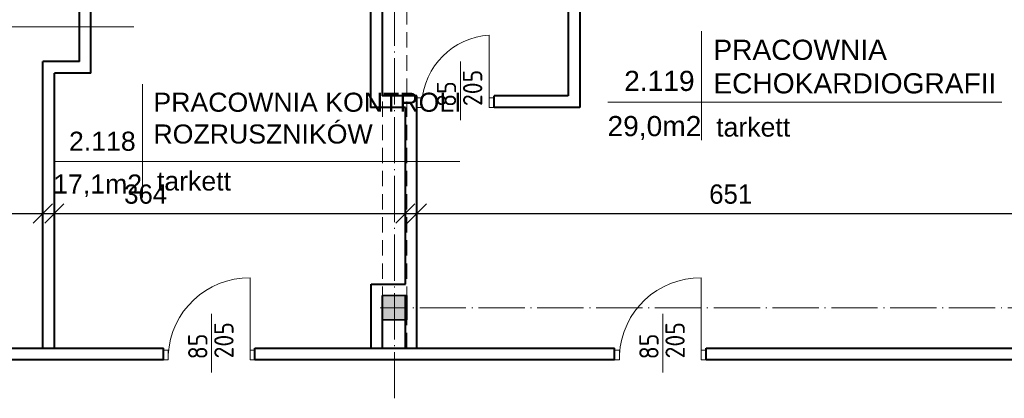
# Model space of a CAD drawing. Header units: millimetres. Extents: x -32003 to -19505, y 17931 to 29358.
# Tile 62 of 92: x -25637 to -24615, y 21725 to 22118. Entities that reach past the tile are written whole.
import ezdxf

# ---------------------------------------------------------------- set-up
doc = ezdxf.new("R2010")
doc.units = ezdxf.units.MM
doc.header["$PDMODE"] = 3
for name, pattern in [('ACAD_ISO03W100', [30, 12, -18]), ('ACAD_ISO04W100', [30.5, 24, -3, 0.5, -3]), ('KRESKOWA_X2', [12, 8, -4])]:
    doc.linetypes.add(name, pattern=pattern)
for name, color, linetype, lineweight in [('_wymiary', 1, 'Continuous', 9), ('drzwi', 140, 'Continuous', 13), ('opisy drzwi', 40, 'Continuous', 13), ('opisy pom', 3, 'Continuous', 18), ('przerywana', 7, 'KRESKOWA_X2', 5), ('symetria', 7, 'ACAD_ISO03W100', 5), ('SZRAF', 51, 'Continuous', 9), ('słupy', 2, 'Continuous', 30), ('ściana', 4, 'Continuous', 40)]:
    doc.layers.add(name, color=color, linetype=linetype, lineweight=lineweight)
doc.styles.add('ISO', font='isocp.shx')
doc.styles.add('SYSTEM', font='TXT')
doc.dimstyles.new('Jacek2', dxfattribs={"dimscale": 2, "dimtxt": 10, "dimasz": 10, "dimexe": 15, "dimexo": 15, "dimgap": 5, "dimtad": 1, "dimdec": 0, "dimrnd": 0.5, "dimzin": 0, "dimdsep": 46, "dimtxsty": 'Standard', "dimblk": 'OBLIQUE', "dimcen": 0, "dimdle": 5, "dimadec": 1, "dimazin": 0, "dimtfac": 1, "dimtdec": 0, "dimtofl": 0, "dimtmove": 0, "dimatfit": 3, "dimfxl": 0, "dimtolj": 1, "dimtzin": 0, "dimarcsym": 0})

# ---------------------------------------------------------------- blocks, each defined once
blk = doc.blocks.new('_OBLIQUE')
at = {"color": 0, "linetype": 'ByBlock'}
blk.add_line((-0.5, -0.5), (0.5, 0.5), dxfattribs=at)
blk = doc.blocks.new('*D894')
at = {"layer": '_wymiary', "color": 0, "lineweight": -2}
for p, q in [((-25912.1, 21929.4), (-25912.1, 21947.2)), ((-25612.7, 21929.4), (-25612.7, 21947.2)), ((-25922.1, 21917.2), (-25602.7, 21917.2))]:
    blk.add_line(p, q, dxfattribs=at)
at = {"layer": 'Defpoints', "color": 0}
for p in [(-25612.7, 21917.2), (-25912.1, 21899.4), (-25612.7, 21899.4)]:
    blk.add_point(p, dxfattribs=at)
at = {"layer": '_wymiary', "color": 0, "lineweight": -2, "xscale": 20, "yscale": 20, "zscale": 20, "rotation": 180}
blk.add_blockref('_OBLIQUE', (-25912.1, 21917.2), dxfattribs=at)
at = {"layer": '_wymiary', "color": 0, "lineweight": -2, "xscale": 20, "yscale": 20, "zscale": 20}
blk.add_blockref('_OBLIQUE', (-25612.7, 21917.2), dxfattribs=at)
at = {"layer": '_wymiary', "color": 0, "insert": (-25703.4, 21937.2), "char_height": 20, "attachment_point": 5}
blk.add_mtext('\\A1;300', dxfattribs=at)
blk = doc.blocks.new('*D895')
at = {"layer": '_wymiary', "color": 0, "lineweight": -2}
for p, q in [((-25600.7, 21929.2), (-25600.7, 21947.2)), ((-25236.6, 21929.2), (-25236.6, 21947.2)), ((-25610.7, 21917.2), (-25226.6, 21917.2))]:
    blk.add_line(p, q, dxfattribs=at)
at = {"layer": 'Defpoints', "color": 0}
for p in [(-25236.6, 21917.2), (-25600.7, 21899.2), (-25236.6, 21899.2)]:
    blk.add_point(p, dxfattribs=at)
at = {"layer": '_wymiary', "color": 0, "lineweight": -2, "xscale": 20, "yscale": 20, "zscale": 20, "rotation": 180}
blk.add_blockref('_OBLIQUE', (-25600.7, 21917.2), dxfattribs=at)
at = {"layer": '_wymiary', "color": 0, "lineweight": -2, "xscale": 20, "yscale": 20, "zscale": 20}
blk.add_blockref('_OBLIQUE', (-25236.6, 21917.2), dxfattribs=at)
at = {"layer": '_wymiary', "color": 0, "insert": (-25506, 21937.2), "char_height": 20, "attachment_point": 5}
blk.add_mtext('\\A1;364', dxfattribs=at)
blk = doc.blocks.new('*D896')
at = {"layer": '_wymiary', "color": 0, "lineweight": -2}
for p, q in [((-25224.6, 21919.7), (-25224.6, 21947.2)), ((-24573.7, 21923.6), (-24573.7, 21887.2)), ((-25234.6, 21917.2), (-24563.7, 21917.2))]:
    blk.add_line(p, q, dxfattribs=at)
at = {"layer": 'Defpoints', "color": 0}
for p in [(-24573.7, 21953.6), (-24573.7, 21917.2), (-25224.6, 21889.7)]:
    blk.add_point(p, dxfattribs=at)
at = {"layer": '_wymiary', "color": 0, "lineweight": -2, "xscale": 20, "yscale": 20, "zscale": 20, "rotation": 180}
blk.add_blockref('_OBLIQUE', (-25224.6, 21917.2), dxfattribs=at)
at = {"layer": '_wymiary', "color": 0, "lineweight": -2, "xscale": 20, "yscale": 20, "zscale": 20}
blk.add_blockref('_OBLIQUE', (-24573.7, 21917.2), dxfattribs=at)
at = {"layer": '_wymiary', "color": 0, "insert": (-24899.1, 21937.2), "char_height": 20, "attachment_point": 5}
blk.add_mtext('\\A1;651', dxfattribs=at)

msp = doc.modelspace()

# ---------------------------------------------------------------- hatches: boundary and pattern name
at = {"layer": 'SZRAF', "ltscale": 0.5}
h = msp.add_hatch(color=256, dxfattribs=at)
h.paths.add_polyline_path([(-25235.2, 21831.9), (-25247.7, 21831.9), (-25247.7, 21819.4), (-25235.2, 21819.4), (-25235.2, 21824.4)])
h.paths.add_polyline_path([(-25235.2, 21819.4), (-25247.7, 21819.4), (-25247.7, 21806.9), (-25235.2, 21806.9)])
h.paths.add_polyline_path([(-25260.2, 21819.4), (-25260.2, 21806.9), (-25247.7, 21806.9), (-25247.7, 21819.4)])
h.paths.add_polyline_path([(-25260.2, 21819.4), (-25247.7, 21819.4), (-25247.7, 21831.9), (-25260.2, 21831.9)])
h = msp.add_hatch(color=256, dxfattribs=at)
h.paths.add_polyline_path([(-25235.2, 21831.9), (-25247.7, 21831.9), (-25247.7, 21819.4), (-25235.2, 21819.4), (-25235.2, 21824.4)])
h.paths.add_polyline_path([(-25235.2, 21819.4), (-25247.7, 21819.4), (-25247.7, 21806.9), (-25235.2, 21806.9)])
h.paths.add_polyline_path([(-25260.2, 21819.4), (-25260.2, 21806.9), (-25247.7, 21806.9), (-25247.7, 21819.4)])
h.paths.add_polyline_path([(-25260.2, 21819.4), (-25247.7, 21819.4), (-25247.7, 21831.9), (-25260.2, 21831.9)])

# ---------------------------------------------------------------- linework, layer by layer
at = {"layer": 'drzwi'}
for p, q in [((-25149.6, 22032.4), (-25149.6, 22102.4)), ((-25397.6, 21770.4), (-25397.6, 21850.4)), ((-24929.6, 21770.4), (-24929.6, 21850.4))]:
    msp.add_line(p, q, dxfattribs=at)
for points in [[(-25224.6, 22027.4), (-25219.6, 22027.4), (-25219.6, 22037.4), (-25224.6, 22037.4)], [(-25149.6, 22027.4), (-25144.6, 22027.4), (-25144.6, 22037.4), (-25149.6, 22037.4)], [(-25487.6, 21765.4), (-25482.6, 21765.4), (-25482.6, 21775.4), (-25487.6, 21775.4)], [(-25397.6, 21765.4), (-25392.6, 21765.4), (-25392.6, 21775.4), (-25397.6, 21775.4)], [(-25019.6, 21765.4), (-25014.6, 21765.4), (-25014.6, 21775.4), (-25019.6, 21775.4)], [(-24929.6, 21765.4), (-24924.6, 21765.4), (-24924.6, 21775.4), (-24929.6, 21775.4)]]:
    msp.add_lwpolyline(points, close=True, dxfattribs=at)
for centre, radius, start, end in [((-25145, 22027.8), 74.7, 93.4813, 176.5187), ((-25398.3, 21766), 84.4, 89.5156, 177.013), ((-24930.3, 21766), 84.4, 89.5156, 177.013)]:
    msp.add_arc(centre, radius, start, end, dxfattribs=at)
at = {"layer": 'opisy drzwi'}
for p, q in [((-25179.5, 22014), (-25179.5, 22074.9)), ((-25437.5, 21752), (-25437.5, 21812.9)), ((-24969.5, 21752), (-24969.5, 21812.9))]:
    msp.add_line(p, q, dxfattribs=at)
at = {"layer": 'opisy pom'}
for p, q in [((-25905.6, 22110.9), (-25518.2, 22110.9)), ((-24929.3, 22106.5), (-24929.3, 21993.3)), ((-25509.4, 22051.5), (-25509.4, 21933.9)), ((-25026.4, 22032.8), (-24617.9, 22032.8)), ((-25601.4, 21971.3), (-25180.2, 21971.3))]:
    msp.add_line(p, q, dxfattribs=at)
at = {"layer": 'przerywana', "ltscale": 2}
for p, q in [((-25260.2, 21777.4), (-25260.2, 22346.4)), ((-25235.2, 21777.4), (-25235.2, 22346.4))]:
    msp.add_line(p, q, dxfattribs=at)
at = {"layer": 'symetria', "linetype": 'ACAD_ISO04W100', "ltscale": 2}
for p, q in [((-25247.7, 21725.3), (-25247.7, 22708.4)), ((-21330.7, 21819.4), (-25262.7, 21819.4))]:
    msp.add_line(p, q, dxfattribs=at)
at = {"layer": 'słupy'}
for p, q in [((-25235.2, 21831.9), (-25260.2, 21831.9)), ((-25260.2, 21831.9), (-25260.2, 21806.9)), ((-25260.2, 21831.9), (-25235.2, 21831.9)), ((-25260.2, 21831.9), (-25260.2, 21806.9)), ((-25235.2, 21831.9), (-25260.2, 21831.9)), ((-25260.2, 21831.9), (-25260.2, 21806.9)), ((-25260.2, 21831.9), (-25235.2, 21831.9)), ((-25260.2, 21831.9), (-25260.2, 21806.9)), ((-25235.2, 21831.9), (-25235.2, 21806.9)), ((-25235.2, 21831.9), (-25235.2, 21806.9)), ((-25235.2, 21831.9), (-25235.2, 21806.9)), ((-25235.2, 21831.9), (-25235.2, 21806.9)), ((-25235.2, 21806.9), (-25260.2, 21806.9)), ((-25260.2, 21806.9), (-25235.2, 21806.9)), ((-25235.2, 21806.9), (-25260.2, 21806.9)), ((-25260.2, 21806.9), (-25235.2, 21806.9))]:
    msp.add_line(p, q, dxfattribs=at)
at = {"layer": 'ściana'}
for p, q in [((-25272.6, 22305.4), (-25272.6, 22027.3)), ((-25260.6, 22305.4), (-25260.6, 22039.3)), ((-25067.7, 22305.4), (-25067.7, 22039.4)), ((-25055.7, 22305.4), (-25055.7, 22027.4)), ((-25562.7, 22062.9), (-25562.7, 22196.9)), ((-25574.7, 22074.9), (-25574.7, 22184.9)), ((-25612.7, 21777.4), (-25612.7, 22074.9)), ((-25574.7, 22074.9), (-25612.7, 22074.9)), ((-25600.7, 21777.4), (-25600.7, 22062.9)), ((-25562.7, 22062.9), (-25600.7, 22062.9)), ((-25224.6, 22039.4), (-25260.6, 22039.3)), ((-25224.6, 21777.4), (-25224.6, 22039.4)), ((-25067.7, 22039.4), (-25144.6, 22039.4)), ((-25144.6, 22027.4), (-25144.6, 22039.4)), ((-25236.6, 22027.4), (-25272.6, 22027.3)), ((-25236.6, 21843.9), (-25236.6, 22027.4)), ((-25055.7, 22027.4), (-25144.6, 22027.4)), ((-25272.2, 21777.4), (-25272.2, 21843.9)), ((-25272.2, 21843.9), (-25236.6, 21843.9)), ((-25260.2, 21777.4), (-25260.2, 21831.9)), ((-25236.6, 21777.4), (-25236.6, 21831.9)), ((-25684.6, 21777.4), (-25487.6, 21777.4)), ((-25487.6, 21765.4), (-25487.6, 21777.4)), ((-25392.6, 21765.4), (-25392.6, 21777.4)), ((-25392.6, 21777.4), (-25019.6, 21777.4)), ((-25019.6, 21765.4), (-25019.6, 21777.4)), ((-24924.6, 21765.4), (-24924.6, 21777.4)), ((-24924.6, 21777.4), (-24518, 21777.4)), ((-25487.6, 21765.4), (-25684.6, 21765.4)), ((-25019.6, 21765.4), (-25392.6, 21765.4)), ((-24518, 21765.4), (-24924.6, 21765.4))]:
    msp.add_line(p, q, dxfattribs=at)

# ---------------------------------------------------------------- texts
at = {"layer": 'opisy drzwi', "style": 'ISO'}
for s, p in [('205', (-25156.8, 22028.7)), ('85', (-25183.9, 22027.8)), ('205', (-25414.8, 21766.7)), ('205', (-24946.8, 21766.7)), ('85', (-25441.9, 21765.8)), ('85', (-24973.9, 21765.8))]:
    msp.add_text(s, height=20, rotation=90, dxfattribs=at).set_placement(p)
at = {"layer": 'opisy pom', "attachment_point": 1, "style": 'SYSTEM'}
for s, insert, char_height in [('{\\fArial|b0|i0|c238|p34;PRACOWNIA \\PECHOKARDIOGRAFII}', (-24917.1, 22097.6), 20.9), ('{\\fArial|b0|i0|c238|p34;2.119}', (-25009.6, 22065.3), 20.9), ('{\\fArial|b0|i0|c238|p34;PRACOWNIA KONTROLI\\PROZRUSZNIKÓW}', (-25497.9, 22042.6), 19.8), ('{\\fArial|b0|i0|c238|p34;29,0m2  }', (-25026.9, 22018.4), 20.9), ('{\\fArial|b0|i0|c238|p34;tarkett}', (-24914.2, 22016.8), 19.8), ('{\\fArial|b0|i0|c238|p34;2.118}', (-25585.5, 22002.1), 19.8), ('{\\fArial|b0|i0|c238|p34;tarkett}', (-25494.3, 21960.8), 19.8), ('{\\fArial|b0|i0|c238|p34;17,1m2 }', (-25601.9, 21957.7), 19.8)]:
    msp.add_mtext(s, dxfattribs=dict(at, insert=insert, char_height=char_height))

# ---------------------------------------------------------------- dimensions: what is measured, and where the dimension line sits
at = {"layer": '_wymiary'}
dim = msp.add_linear_dim(base=(-25612.7, 21917.2), p1=(-25912.1, 21899.4), p2=(-25612.7, 21899.4), dimstyle='Jacek2', override={"dimtmove": 1}, dxfattribs=at)
dim.commit()
dim.dimension.update_dxf_attribs({"geometry": '*D894', "text_midpoint": (-25703.4, 21917.2), "dimtype": 160})
dim = msp.add_linear_dim(base=(-25236.6, 21917.2), p1=(-25600.7, 21899.2), p2=(-25236.6, 21899.2), dimstyle='Jacek2', dxfattribs=at)
dim.commit()
dim.dimension.update_dxf_attribs({"geometry": '*D895', "text_midpoint": (-25506, 21917.2), "dimtype": 160})
dim = msp.add_linear_dim(base=(-24573.7, 21917.2), p1=(-25224.6, 21889.7), p2=(-24573.7, 21953.6), dimstyle='Jacek2', override={"dimtmove": 1}, dxfattribs=at)
dim.commit()
dim.dimension.update_dxf_attribs({"geometry": '*D896', "text_midpoint": (-24899.1, 21937.2)})

doc.saveas('drawing.dxf')
